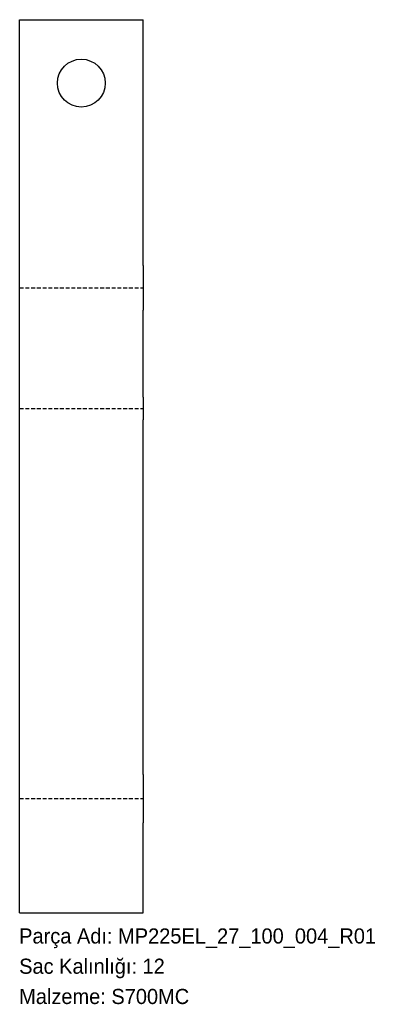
# Model space of a CAD drawing. Header units: millimetres. Extents: x 0 to 298, y -72 to 709.
import ezdxf

# ---------------------------------------------------------------- set-up
doc = ezdxf.new("R2010")
doc.units = ezdxf.units.MM
for name, pattern in [('SLD-Katı', [0]), ('SLD-Kesik', [4.572, 3.048, -1.524]), ('SLD-Sürekli', [0])]:
    doc.linetypes.add(name, pattern=pattern)
doc.layers.add('METIN', color=96, linetype='SLD-Katı')
doc.styles.add('SLDTEXTSTYLE0', font='ARIAL.TTF', dxfattribs={"width": 0.948, "bigfont": 'bigfont'})
doc.styles.add('SLDTEXTSTYLE1', font='ARIAL.TTF', dxfattribs={"width": 0.948})

msp = doc.modelspace()

# ---------------------------------------------------------------- linework, layer by layer
at = {"color": 7, "linetype": 'SLD-Sürekli', "lineweight": 25}
for p, q in [((0.4, 708.92), (98.4, 708.92)), ((0.4, 513.92), (0.4, 708.92)), ((98.4, 513.92), (98.4, 708.92)), ((0.4, 478.36), (0.4, 513.92)), ((98.4, 513.92), (98.4, 478.36)), ((0.4, 409.36), (0.4, 478.36)), ((98.4, 409.36), (98.4, 478.36)), ((0.4, 391.57), (0.4, 409.36)), ((98.4, 409.36), (98.4, 391.57)), ((0.4, 110.21), (0.4, 391.57)), ((98.4, 110.21), (98.4, 391.57)), ((0.4, 71.76), (0.4, 110.21)), ((98.4, 110.21), (98.4, 71.76)), ((0.4, 0.4), (0.4, 71.76)), ((98.4, 0.4), (98.4, 71.76)), ((0.4, 0.4), (98.4, 0.4))]:
    msp.add_line(p, q, dxfattribs=at)
at = {"color": 7, "linetype": 'SLD-Kesik'}
for p, q in [((0.4, 496.14), (98.4, 496.14)), ((0.4, 400.46), (98.4, 400.46)), ((0.4, 90.99), (98.4, 90.99))]:
    msp.add_line(p, q, dxfattribs=at)
at = {"color": 7, "linetype": 'SLD-Sürekli', "lineweight": 25}
msp.add_circle((49.4, 658.61), 19, dxfattribs=at)

# ---------------------------------------------------------------- texts
at = {"layer": 'METIN', "char_height": 12, "attachment_point": 1}
for s, insert, style in [('Parça Adı: MP225EL_27_100_004_R01', (0, -12.03), 'SLDTEXTSTYLE0'), ('Sac Kalınlığı: 12', (0, -36.03), 'SLDTEXTSTYLE0'), ('Malzeme: S700MC', (0, -60.03), 'SLDTEXTSTYLE1')]:
    msp.add_mtext(s, dxfattribs=dict(at, insert=insert, style=style))

doc.saveas('drawing.dxf')
